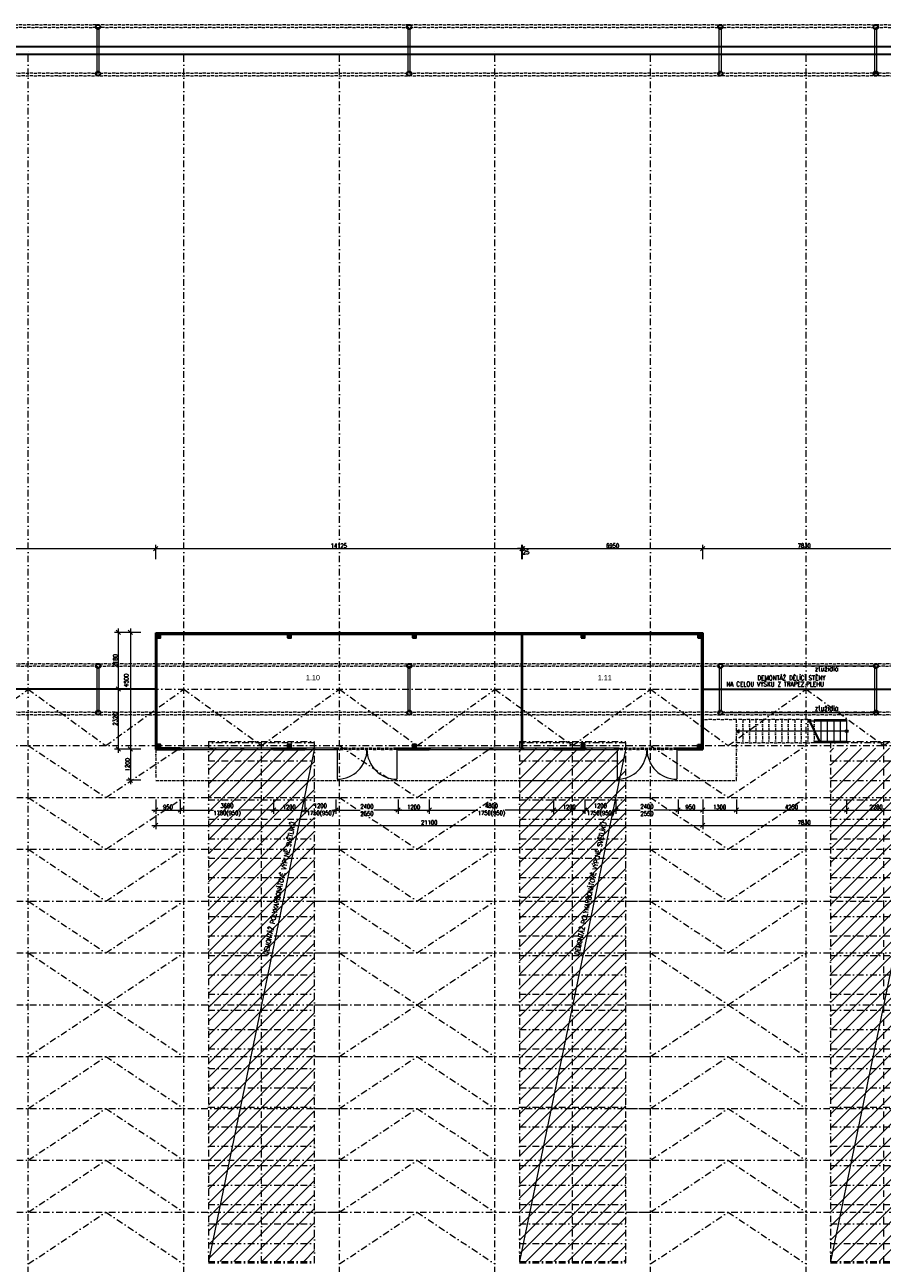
# Model space of a CAD drawing. Header units: millimetres. Extents: x -485339 to 286898, y -1189934 to 1602269.
# Tile 159 of 230: x -128014 to -94943, y -614408 to -566630. Entities that reach past the tile are written whole.
import ezdxf

# ---------------------------------------------------------------- set-up
doc = ezdxf.new("R2010")
doc.units = ezdxf.units.MM
doc.header["$LTSCALE"] = 10
for name, pattern in [('DASHDOT', [25.4, 12.7, -6.35, 0, -6.35]), ('DASHED', [19.05, 12.7, -6.35]), ('DĚLICÍ2', [15.875, 6.35, -3.175, 0, -3.175, 0, -3.175]), ('ČÁRKOVANÁ2', [9.525, 6.35, -3.175])]:
    doc.linetypes.add(name, pattern=pattern)
doc.layers.get('Defpoints').update_dxf_attribs({"lineweight": 0})
for name, color, linetype, lineweight, true_color in [('BOUR_ČÁRY_OBRYS', 7, 'Continuous', 35, 0x4ccd32), ('BOUR_ŠRAFY', 7, 'Continuous', 18, 0x4ccd32), ('BOURÁNÍ_POPIS', 7, 'Continuous', 18, 0x4ccd32)]:
    doc.layers.add(name, color=color, linetype=linetype, lineweight=lineweight, true_color=true_color)
for name, color, linetype, lineweight in [('St__otvory_dveře', 40, 'Continuous', 18), ('St_kóty', 132, 'Continuous', 18), ('St_otvory_okna', 40, 'Continuous', 18), ('St_plocha_místnosti', 250, 'Continuous', 18), ('St_sloupy_konstrukce haly', 5, 'Continuous', 35), ('St_sloupy_opláštění_půdorys', 25, 'Continuous', 35), ('St_čáry_nad', 250, 'DĚLICÍ2', 18), ('St_čáry_obrys', 5, 'Continuous', 35), ('St_čáry_osy', 250, 'DASHDOT', 18), ('St_čáry_plné', 250, 'Continuous', 18), ('St_čáry_pod', 250, 'ČÁRKOVANÁ2', 18)]:
    doc.layers.add(name, color=color, linetype=linetype, lineweight=lineweight)
doc.styles.add('Andy', font='arial.ttf')
doc.styles.get("Standard").update_dxf_attribs({"font": 'simplex.shx', "width": 0.8})
doc.linetypes.add('ZIGZAG', pattern='A,0.00254,-5.08,[131,ltypeshp.shx,S=5.08,R=0,X=-5.08,Y=0],-10.16,[131,ltypeshp.shx,S=5.08,R=180,X=5.08,Y=0],-5.08', length=20.32254)
doc.dimstyles.new('stavebníM100', dxfattribs={"dimtxt": 165, "dimasz": 170, "dimexe": 150, "dimexo": 100, "dimgap": 30, "dimtad": 1, "dimdec": 0, "dimtxsty": 'Standard', "dimblk": 'OBLIQUE', "dimcen": -2.5, "dimdle": 150, "dimclrd": 256, "dimclre": 256, "dimclrt": 256, "dimadec": 4, "dimazin": 0, "dimtfac": 1, "dimtdec": 0, "dimtmove": 2, "dimatfit": 3, "dimldrblk": 'OBLIQUE', "dimfxl": 400, "dimfxlon": 1, "dimlwd": -1, "dimlwe": -1, "dimarcsym": 0})

# ---------------------------------------------------------------- blocks, each defined once
blk = doc.blocks.new('G$CD8A98CDB')
at = {"layer": 'St_sloupy_konstrukce haly', "color": 250, "lineweight": 18, "ltscale": 2}
for points in [[(-825, 0), (825, 0)], [(-825, -80), (825, -80)]]:
    blk.add_lwpolyline(points, dxfattribs=at)
at = {"layer": 'St_sloupy_konstrukce haly', "ltscale": 2}
for centre in [(-900, -40), (900, -40)]:
    blk.add_circle(centre, 85, dxfattribs=at)
blk = doc.blocks.new('G$C7F8F446A')
at = {"layer": 'St_čáry_plné', "color": 0, "linetype": 'ByBlock', "ltscale": 2}
for p, q in [((20055, 4100), (-55, 4100)), ((-55, 0), (20055, 0))]:
    blk.add_line(p, q, dxfattribs=at)
for points in [[(-55, 4100), (-55, 0)], [(695, 4100), (695, 0)], [(1445, 4100), (1445, 0)], [(2195, 4100), (2195, 0)], [(2945, 4100), (2945, 0)], [(3695, 4100), (3695, 0)], [(4445, 4100), (4445, 0)], [(5195, 4100), (5195, 0)], [(5945, 4100), (5945, 0)], [(6695, 4100), (6695, 0)], [(7445, 4100), (7445, 0)], [(8195, 4100), (8195, 0)], [(8945, 4100), (8945, 0)], [(9695, 4100), (9695, 0)], [(10305, 4100), (10305, 0)], [(11055, 4100), (11055, 0)], [(11805, 4100), (11805, 0)], [(12555, 4100), (12555, 0)], [(13305, 4100), (13305, 0)], [(14055, 4100), (14055, 0)], [(14805, 4100), (14805, 0)], [(15555, 4100), (15555, 0)], [(16305, 4100), (16305, 0)], [(17055, 4100), (17055, 0)], [(17805, 4100), (17805, 0)], [(18555, 4100), (18555, 0)], [(19305, 4100), (19305, 0)], [(20055, 4100), (20055, 0)], [(-55, 2050), (20000, 2050)]]:
    blk.add_lwpolyline(points, dxfattribs=at)
at = {"layer": 'St_čáry_pod', "color": 0, "linetype": 'ByBlock', "ltscale": 2}
for p, q in [((0, 4100), (0, 0)), ((20000, 0), (20000, 4100))]:
    blk.add_line(p, q, dxfattribs=at)
blk = doc.blocks.new('*U3705')
at = {"layer": 'St_čáry_osy', "ltscale": 2}
blk.add_lwpolyline([(-3000, -1000), (-4, 1000), (3000, -1000)], dxfattribs=at)
blk = doc.blocks.new('*U3706')
at = {"layer": 'St_čáry_osy', "ltscale": 2}
for p in [(0, 8000), (12000, 8000), (24000, 8000), (0, 6000), (12000, 6000), (24000, 6000), (0, 4000), (12000, 4000), (24000, 4000), (0, 2000), (12000, 2000), (24000, 2000), (0, 0), (12000, 0), (24000, 0)]:
    blk.add_blockref('*U3705', p, dxfattribs=at)
blk = doc.blocks.new('*U3708')
at = {"layer": 'St_čáry_osy', "ltscale": 2}
blk.add_lwpolyline([(-3000, -1000), (-4, 1000), (3000, -1000)], dxfattribs=at)
blk = doc.blocks.new('*U3707')
at = {"layer": 'St_čáry_osy', "ltscale": 2}
for p in [(0, 8000), (12000, 8000), (24000, 8000), (0, 6000), (12000, 6000), (24000, 6000), (0, 4000), (12000, 4000), (24000, 4000), (0, 2000), (12000, 2000), (24000, 2000), (0, 0), (12000, 0), (24000, 0)]:
    blk.add_blockref('*U3708', p, dxfattribs=at)
blk = doc.blocks.new('*U3709')
at = {"layer": 'St_čáry_osy', "ltscale": 2}
for points in [[(-3950, 8000), (9058, 8000)], [(-3950, 6000), (9058, 6000)], [(-3950, 4000), (9058, 4000)], [(-3950, 2000), (9058, 2000)], [(-3950, 0), (9058, 0)], [(-3950, -2000), (9058, -2000)], [(-3950, -4000), (9058, -4000)], [(-3950, -6000), (9058, -6000)], [(-3950, -8000), (9058, -8000)]]:
    blk.add_lwpolyline(points, dxfattribs=at)
blk = doc.blocks.new('*U3710')
at = {"layer": 'St_čáry_osy', "ltscale": 2}
for p in [(0, 0), (12000, 0), (24000, 0)]:
    blk.add_blockref('*U3709', p, dxfattribs=at)
blk = doc.blocks.new('G$C325A9F68')
at = {"layer": 'St_otvory_okna', "ltscale": 2}
for points in [[(0, 0), (1200, 0), (1200, 50), (0, 50)], [(0, 0), (50, 0), (50, 50), (0, 50)], [(1200, 0), (1150, 0), (1150, 50), (1200, 50)]]:
    blk.add_lwpolyline(points, close=True, dxfattribs=at)
blk = doc.blocks.new('G$C19647512')
at = {"layer": 'St__otvory_dveře', "ltscale": 2}
for points in [[(0, -50), (50, -50), (50, 0), (0, 0)], [(2350, -50), (2400, -50), (2400, 0), (2350, 0)]]:
    blk.add_lwpolyline(points, close=True, dxfattribs=at)
at = {"layer": 'St__otvory_dveře', "linetype": 'DĚLICÍ2', "ltscale": 2}
for points in [[(2350, 0), (50, 0)], [(2350, -50), (50, -50)]]:
    blk.add_lwpolyline(points, dxfattribs=at)
at = {"layer": 'St__otvory_dveře', "ltscale": 2}
for points in [[(50, -50), (50, -1200)], [(2350, -50), (2350, -1200)]]:
    blk.add_lwpolyline(points, dxfattribs=at)
for centre, start, end in [((50, -50), 270, 0), ((2350, -50), 180, 270)]:
    blk.add_arc(centre, 1150, start, end, dxfattribs=at)
blk = doc.blocks.new('G$C2F820337')
at = {"layer": 'St_sloupy_opláštění_půdorys', "ltscale": 2}
blk.add_lwpolyline([(-70, -70), (70, -70), (70, 70), (-70, 70)], close=True, dxfattribs=at)
for points in [[(-70, 70), (70, -70)], [(70, 70), (-70, -70)]]:
    blk.add_lwpolyline(points, dxfattribs=at)
blk = doc.blocks.new('G$CB69B1554')
at = {"layer": 'St_otvory_okna', "ltscale": 2}
blk.add_lwpolyline([(5750, -4500), (5750, -4500), (5750, -4450), (5750, -4450)], close=True, dxfattribs=at)
blk.add_lwpolyline([(5750, -4500), (5750, -4500), (5750, -4450), (5750, -4450)], close=True, dxfattribs=at)
at = {"layer": 'St_čáry_nad', "ltscale": 2}
for points in [[(0, -4500), (0, -5700), (21100, -5700), (22400, -5700), (22400, -3350), (21100, -3350)], [(25150, -3350), (22400, -3350)], [(22650, -3350), (22650, -4250)], [(22900, -3350), (22900, -4250)], [(23150, -3350), (23150, -4250)], [(23400, -3350), (23400, -4250)], [(23650, -3350), (23650, -4250)], [(23900, -3350), (23900, -4250)], [(24150, -3350), (24150, -4250)], [(24400, -3350), (24400, -4250)], [(24650, -3350), (24650, -4250)], [(24900, -3350), (24900, -4250)], [(25150, -3350), (25150, -4250)], [(25150, -3350), (25400, -3350), (25400, -4250)], [(25400, -4250), (22400, -4250)]]:
    blk.add_lwpolyline(points, dxfattribs=at)
at = {"layer": 'St_čáry_obrys', "ltscale": 2}
for points in [[(0, 0), (21100, 0)], [(0, -4500), (0, 0)], [(21100, 0), (21100, -4500)], [(50, -50), (21050, -50)], [(50, -4450), (50, -50)], [(14125, -4450), (14125, -50)], [(14150, -4450), (14150, -50)], [(21050, -50), (21050, -4450)], [(0, -4500), (950, -4500), (950, -4500), (950, -4450), (50, -4450)], [(950, -4450), (950, -4500)], [(4550, -4450), (5750, -4450)], [(4550, -4450), (4550, -4500)], [(4550, -4500), (5750, -4500)], [(5750, -4450), (5750, -4500)], [(9350, -4450), (10550, -4450)], [(9350, -4450), (9350, -4500)], [(9350, -4500), (10550, -4500)], [(10550, -4450), (10550, -4500)], [(15350, -4450), (16550, -4450)], [(15350, -4450), (15350, -4500)], [(15350, -4500), (16550, -4500)], [(16550, -4450), (16550, -4500)], [(20150, -4450), (21050, -4450)], [(20150, -4450), (20150, -4500)], [(20150, -4500), (21100, -4500)]]:
    blk.add_lwpolyline(points, dxfattribs=at)
at = {"layer": 'St_čáry_plné', "ltscale": 2}
blk.add_lwpolyline([(22400, -3800), (22501, -3859), (22501, -3741)], close=True, dxfattribs=at)
for points in [[(26595, -3800), (22400, -3800)], [(25150, -3400), (26650, -3400)], [(25617, -4250), (25181, -3350)], [(25650, -4250), (25215, -3350)], [(25400, -3350), (25650, -3350), (25650, -4250), (25400, -4250)], [(25650, -3350), (25900, -3350), (25900, -4250), (25650, -4250)], [(25900, -3350), (26150, -3350), (26150, -4250), (25900, -4250)], [(26150, -3350), (26400, -3350), (26400, -4250), (26150, -4250)], [(26400, -3350), (26650, -3350), (26650, -4250), (26150, -4250)], [(26650, -4200), (25400, -4200)]]:
    blk.add_lwpolyline(points, dxfattribs=at)
blk.add_circle((26650, -3800), 54.6, dxfattribs=at)
at = {"layer": 'St__otvory_dveře', "ltscale": 2}
for p in [(6950, -4450), (17750, -4450)]:
    blk.add_blockref('G$C19647512', p, dxfattribs=at)
at = {"layer": 'St_otvory_okna', "ltscale": 2}
for p in [(950, -4500), (2150, -4500), (3350, -4500), (5750, -4500), (10550, -4500), (11750, -4500), (12950, -4500), (14150, -4500), (16550, -4500)]:
    blk.add_blockref('G$C325A9F68', p, dxfattribs=at)
at = {"layer": 'St_sloupy_opláštění_půdorys', "ltscale": 2}
for p in [(120, -120), (5150, -120), (9980, -120), (16480, -120), (20980, -120), (120, -4380), (5150, -4380), (9980, -4380), (16480, -4380)]:
    blk.add_blockref('G$C2F820337', p, dxfattribs=at)
at = {"layer": 'St_sloupy_opláštění_půdorys', "ltscale": 2, "xscale": -1, "rotation": 180}
blk.add_blockref('G$C2F820337', (20980, -4380), dxfattribs=at)
blk = doc.blocks.new('_OBLIQUE')
at = {"color": 0, "linetype": 'ByBlock'}
blk.add_line((-0.5, -0.5), (0.5, 0.5), dxfattribs=at)
blk = doc.blocks.new('*D4235')
at = {"layer": 'Defpoints', "color": 0}
for p in [(-122965, -586839), (-122965, -587947), (-140155, -590126)]:
    blk.add_point(p, dxfattribs=at)
at = {"layer": 'St_kóty'}
for p, q in [((-140155, -587239), (-140155, -586689)), ((-122965, -587239), (-122965, -586689)), ((-140305, -586839), (-122815, -586839))]:
    blk.add_line(p, q, dxfattribs=at)
at = {"layer": 'St_kóty', "linetype": 'ByBlock', "xscale": 170, "yscale": 170, "zscale": 170, "rotation": 180}
blk.add_blockref('_OBLIQUE', (-140155, -586839), dxfattribs=at)
at = {"layer": 'St_kóty', "linetype": 'ByBlock', "xscale": 170, "yscale": 170, "zscale": 170}
blk.add_blockref('_OBLIQUE', (-122965, -586839), dxfattribs=at)
at = {"layer": 'St_kóty', "insert": (-131560, -586726), "char_height": 165, "attachment_point": 5}
blk.add_mtext('17190', dxfattribs=at)
blk = doc.blocks.new('*D4236')
at = {"layer": 'Defpoints', "color": 0}
for p in [(-108840, -586840), (-122965, -587947), (-108840, -587997)]:
    blk.add_point(p, dxfattribs=at)
at = {"layer": 'St_kóty'}
for p, q in [((-122965, -587240), (-122965, -586690)), ((-108840, -587240), (-108840, -586690)), ((-123115, -586840), (-108690, -586840))]:
    blk.add_line(p, q, dxfattribs=at)
at = {"layer": 'St_kóty', "linetype": 'ByBlock', "xscale": 170, "yscale": 170, "zscale": 170, "rotation": 180}
blk.add_blockref('_OBLIQUE', (-122965, -586840), dxfattribs=at)
at = {"layer": 'St_kóty', "linetype": 'ByBlock', "xscale": 170, "yscale": 170, "zscale": 170}
blk.add_blockref('_OBLIQUE', (-108840, -586840), dxfattribs=at)
at = {"layer": 'St_kóty', "insert": (-115902, -586727), "char_height": 165, "attachment_point": 5}
blk.add_mtext('14125', dxfattribs=at)
blk = doc.blocks.new('*D4237')
at = {"layer": 'Defpoints', "color": 0}
for p in [(-108815, -586840), (-108840, -587997), (-108815, -587997)]:
    blk.add_point(p, dxfattribs=at)
at = {"layer": 'St_kóty'}
for p, q in [((-108840, -587240), (-108840, -586690)), ((-108815, -587240), (-108815, -586690)), ((-108840, -586840), (-109010, -586840)), ((-108990, -586840), (-108665, -586840)), ((-108815, -586840), (-108645, -586840))]:
    blk.add_line(p, q, dxfattribs=at)
at = {"layer": 'St_kóty', "linetype": 'ByBlock', "xscale": 170, "yscale": 170, "zscale": 170}
blk.add_blockref('_OBLIQUE', (-108840, -586840), dxfattribs=at)
at = {"layer": 'St_kóty', "linetype": 'ByBlock', "xscale": 170, "yscale": 170, "zscale": 170, "rotation": 180}
blk.add_blockref('_OBLIQUE', (-108815, -586840), dxfattribs=at)
at = {"layer": 'St_kóty', "insert": (-108685, -586973), "char_height": 165, "attachment_point": 5}
blk.add_mtext('25', dxfattribs=at)
blk = doc.blocks.new('*D4238')
at = {"layer": 'Defpoints', "color": 0}
for p in [(-101865, -586840), (-108815, -587997), (-101865, -587947)]:
    blk.add_point(p, dxfattribs=at)
at = {"layer": 'St_kóty'}
for p, q in [((-108815, -587240), (-108815, -586690)), ((-101865, -587240), (-101865, -586690)), ((-108965, -586840), (-101715, -586840))]:
    blk.add_line(p, q, dxfattribs=at)
at = {"layer": 'St_kóty', "linetype": 'ByBlock', "xscale": 170, "yscale": 170, "zscale": 170, "rotation": 180}
blk.add_blockref('_OBLIQUE', (-108815, -586840), dxfattribs=at)
at = {"layer": 'St_kóty', "linetype": 'ByBlock', "xscale": 170, "yscale": 170, "zscale": 170}
blk.add_blockref('_OBLIQUE', (-101865, -586840), dxfattribs=at)
at = {"layer": 'St_kóty', "insert": (-105340, -586727), "char_height": 165, "attachment_point": 5}
blk.add_mtext('6950', dxfattribs=at)
blk = doc.blocks.new('*D4239')
at = {"layer": 'Defpoints', "color": 0}
for p in [(-122965, -590073), (-123939, -594573), (-122965, -594573)]:
    blk.add_point(p, dxfattribs=at)
at = {"layer": 'St_kóty'}
for p, q in [((-123939, -589923), (-123939, -594723)), ((-123539, -590073), (-124089, -590073)), ((-123539, -594573), (-124089, -594573))]:
    blk.add_line(p, q, dxfattribs=at)
at = {"layer": 'St_kóty', "linetype": 'ByBlock', "xscale": 170, "yscale": 170, "zscale": 170}
for p, rotation in [((-123939, -590073), 90), ((-123939, -594573), 270)]:
    blk.add_blockref('_OBLIQUE', p, dxfattribs=dict(at, rotation=rotation))
at = {"layer": 'St_kóty', "insert": (-124101, -591921), "char_height": 165, "attachment_point": 5, "rotation": 90}
blk.add_mtext('4500', dxfattribs=at)
blk = doc.blocks.new('*D4240')
at = {"layer": 'Defpoints', "color": 0}
for p in [(-122965, -590073), (-125225, -592252), (-124409, -592252)]:
    blk.add_point(p, dxfattribs=at)
at = {"layer": 'St_kóty'}
for p, q in [((-124409, -589923), (-124409, -592402)), ((-124009, -590073), (-124559, -590073)), ((-124809, -592252), (-124259, -592252))]:
    blk.add_line(p, q, dxfattribs=at)
at = {"layer": 'St_kóty', "linetype": 'ByBlock', "xscale": 170, "yscale": 170, "zscale": 170}
for p, rotation in [((-124409, -590073), 90), ((-124409, -592252), 270)]:
    blk.add_blockref('_OBLIQUE', p, dxfattribs=dict(at, rotation=rotation))
at = {"layer": 'St_kóty', "insert": (-124522, -591163), "char_height": 165, "attachment_point": 5, "rotation": 90}
blk.add_mtext('2180', dxfattribs=at)
blk = doc.blocks.new('*D4241')
at = {"layer": 'Defpoints', "color": 0}
for p in [(-125225, -592252), (-124409, -594573), (-122965, -594573)]:
    blk.add_point(p, dxfattribs=at)
at = {"layer": 'St_kóty'}
for p, q in [((-124809, -592252), (-124259, -592252)), ((-124409, -592102), (-124409, -594723)), ((-124009, -594573), (-124559, -594573))]:
    blk.add_line(p, q, dxfattribs=at)
at = {"layer": 'St_kóty', "linetype": 'ByBlock', "xscale": 170, "yscale": 170, "zscale": 170}
for p, rotation in [((-124409, -592252), 90), ((-124409, -594573), 270)]:
    blk.add_blockref('_OBLIQUE', p, dxfattribs=dict(at, rotation=rotation))
at = {"layer": 'St_kóty', "insert": (-124522, -593413), "char_height": 165, "attachment_point": 5, "rotation": 90}
blk.add_mtext('2320', dxfattribs=at)
blk = doc.blocks.new('*D4242')
at = {"layer": 'Defpoints', "color": 0}
for p in [(-122965, -594573), (-122015, -594573), (-122015, -596924)]:
    blk.add_point(p, dxfattribs=at)
at = {"layer": 'St_kóty'}
for p, q in [((-122965, -596524), (-122965, -597074)), ((-122015, -596524), (-122015, -597074)), ((-123115, -596924), (-121865, -596924))]:
    blk.add_line(p, q, dxfattribs=at)
at = {"layer": 'St_kóty', "linetype": 'ByBlock', "xscale": 170, "yscale": 170, "zscale": 170, "rotation": 180}
blk.add_blockref('_OBLIQUE', (-122965, -596924), dxfattribs=at)
at = {"layer": 'St_kóty', "linetype": 'ByBlock', "xscale": 170, "yscale": 170, "zscale": 170}
blk.add_blockref('_OBLIQUE', (-122015, -596924), dxfattribs=at)
at = {"layer": 'St_kóty', "insert": (-122490, -596812), "char_height": 165, "attachment_point": 5}
blk.add_mtext('950', dxfattribs=at)
blk = doc.blocks.new('*D4243')
at = {"layer": 'Defpoints', "color": 0}
for p in [(-122015, -594573), (-118415, -594548), (-118415, -596924)]:
    blk.add_point(p, dxfattribs=at)
at = {"layer": 'St_kóty'}
for p, q in [((-122015, -596524), (-122015, -597074)), ((-118415, -596524), (-118415, -597074)), ((-122165, -596924), (-120738, -596924)), ((-118265, -596924), (-119691, -596924))]:
    blk.add_line(p, q, dxfattribs=at)
at = {"layer": 'St_kóty', "linetype": 'ByBlock', "xscale": 170, "yscale": 170, "zscale": 170, "rotation": 180}
blk.add_blockref('_OBLIQUE', (-122015, -596924), dxfattribs=at)
at = {"layer": 'St_kóty', "linetype": 'ByBlock', "xscale": 170, "yscale": 170, "zscale": 170}
blk.add_blockref('_OBLIQUE', (-118415, -596924), dxfattribs=at)
at = {"layer": 'St_kóty', "insert": (-120215, -596924), "char_height": 165, "attachment_point": 5}
blk.add_mtext('3600\\P1750(950)', dxfattribs=at)
blk = doc.blocks.new('*D4244')
at = {"layer": 'Defpoints', "color": 0}
for p in [(-118415, -594548), (-117215, -594573), (-117215, -596924)]:
    blk.add_point(p, dxfattribs=at)
at = {"layer": 'St_kóty'}
for p, q in [((-118415, -596524), (-118415, -597074)), ((-117215, -596524), (-117215, -597074)), ((-118565, -596924), (-117065, -596924))]:
    blk.add_line(p, q, dxfattribs=at)
at = {"layer": 'St_kóty', "linetype": 'ByBlock', "xscale": 170, "yscale": 170, "zscale": 170, "rotation": 180}
blk.add_blockref('_OBLIQUE', (-118415, -596924), dxfattribs=at)
at = {"layer": 'St_kóty', "linetype": 'ByBlock', "xscale": 170, "yscale": 170, "zscale": 170}
blk.add_blockref('_OBLIQUE', (-117215, -596924), dxfattribs=at)
at = {"layer": 'St_kóty', "insert": (-117815, -596812), "char_height": 165, "attachment_point": 5}
blk.add_mtext('1200', dxfattribs=at)
blk = doc.blocks.new('*D4245')
at = {"layer": 'Defpoints', "color": 0}
for p in [(-117215, -594573), (-116015, -594548), (-116015, -596924)]:
    blk.add_point(p, dxfattribs=at)
at = {"layer": 'St_kóty'}
for p, q in [((-117215, -596524), (-117215, -597074)), ((-116015, -596524), (-116015, -597074)), ((-117365, -596924), (-117138, -596924)), ((-115865, -596924), (-116091, -596924))]:
    blk.add_line(p, q, dxfattribs=at)
at = {"layer": 'St_kóty', "linetype": 'ByBlock', "xscale": 170, "yscale": 170, "zscale": 170, "rotation": 180}
blk.add_blockref('_OBLIQUE', (-117215, -596924), dxfattribs=at)
at = {"layer": 'St_kóty', "linetype": 'ByBlock', "xscale": 170, "yscale": 170, "zscale": 170}
blk.add_blockref('_OBLIQUE', (-116015, -596924), dxfattribs=at)
at = {"layer": 'St_kóty', "insert": (-116615, -596924), "char_height": 165, "attachment_point": 5}
blk.add_mtext('1200\\P1750(950)', dxfattribs=at)
blk = doc.blocks.new('*D4246')
at = {"layer": 'Defpoints', "color": 0}
for p in [(-116015, -594548), (-113615, -594548), (-113615, -596924)]:
    blk.add_point(p, dxfattribs=at)
at = {"layer": 'St_kóty'}
for p, q in [((-116015, -596524), (-116015, -597074)), ((-113615, -596524), (-113615, -597074)), ((-116165, -596924), (-115077, -596924)), ((-113465, -596924), (-114552, -596924))]:
    blk.add_line(p, q, dxfattribs=at)
at = {"layer": 'St_kóty', "linetype": 'ByBlock', "xscale": 170, "yscale": 170, "zscale": 170, "rotation": 180}
blk.add_blockref('_OBLIQUE', (-116015, -596924), dxfattribs=at)
at = {"layer": 'St_kóty', "linetype": 'ByBlock', "xscale": 170, "yscale": 170, "zscale": 170}
blk.add_blockref('_OBLIQUE', (-113615, -596924), dxfattribs=at)
at = {"layer": 'St_kóty', "insert": (-114815, -596924), "char_height": 165, "attachment_point": 5}
blk.add_mtext('2400\\P2550', dxfattribs=at)
blk = doc.blocks.new('*D4247')
at = {"layer": 'Defpoints', "color": 0}
for p in [(-113615, -594548), (-112415, -594548), (-112415, -596924)]:
    blk.add_point(p, dxfattribs=at)
at = {"layer": 'St_kóty'}
for p, q in [((-113615, -596524), (-113615, -597074)), ((-112415, -596524), (-112415, -597074)), ((-113765, -596924), (-112265, -596924))]:
    blk.add_line(p, q, dxfattribs=at)
at = {"layer": 'St_kóty', "linetype": 'ByBlock', "xscale": 170, "yscale": 170, "zscale": 170, "rotation": 180}
blk.add_blockref('_OBLIQUE', (-113615, -596924), dxfattribs=at)
at = {"layer": 'St_kóty', "linetype": 'ByBlock', "xscale": 170, "yscale": 170, "zscale": 170}
blk.add_blockref('_OBLIQUE', (-112415, -596924), dxfattribs=at)
at = {"layer": 'St_kóty', "insert": (-113015, -596812), "char_height": 165, "attachment_point": 5}
blk.add_mtext('1200', dxfattribs=at)
blk = doc.blocks.new('*D4248')
at = {"layer": 'Defpoints', "color": 0}
for p in [(-112415, -594548), (-107615, -594548), (-107615, -596924)]:
    blk.add_point(p, dxfattribs=at)
at = {"layer": 'St_kóty'}
for p, q in [((-112415, -596524), (-112415, -597074)), ((-107615, -596524), (-107615, -597074)), ((-112565, -596924), (-110538, -596924)), ((-107465, -596924), (-109491, -596924))]:
    blk.add_line(p, q, dxfattribs=at)
at = {"layer": 'St_kóty', "linetype": 'ByBlock', "xscale": 170, "yscale": 170, "zscale": 170, "rotation": 180}
blk.add_blockref('_OBLIQUE', (-112415, -596924), dxfattribs=at)
at = {"layer": 'St_kóty', "linetype": 'ByBlock', "xscale": 170, "yscale": 170, "zscale": 170}
blk.add_blockref('_OBLIQUE', (-107615, -596924), dxfattribs=at)
at = {"layer": 'St_kóty', "insert": (-110015, -596924), "char_height": 165, "attachment_point": 5}
blk.add_mtext('4800\\P1750(950)', dxfattribs=at)
blk = doc.blocks.new('*D4249')
at = {"layer": 'Defpoints', "color": 0}
for p in [(-107615, -594548), (-106415, -594548), (-106415, -596924)]:
    blk.add_point(p, dxfattribs=at)
at = {"layer": 'St_kóty'}
for p, q in [((-107615, -596524), (-107615, -597074)), ((-106415, -596524), (-106415, -597074)), ((-107765, -596924), (-106265, -596924))]:
    blk.add_line(p, q, dxfattribs=at)
at = {"layer": 'St_kóty', "linetype": 'ByBlock', "xscale": 170, "yscale": 170, "zscale": 170, "rotation": 180}
blk.add_blockref('_OBLIQUE', (-107615, -596924), dxfattribs=at)
at = {"layer": 'St_kóty', "linetype": 'ByBlock', "xscale": 170, "yscale": 170, "zscale": 170}
blk.add_blockref('_OBLIQUE', (-106415, -596924), dxfattribs=at)
at = {"layer": 'St_kóty', "insert": (-107015, -596812), "char_height": 165, "attachment_point": 5}
blk.add_mtext('1200', dxfattribs=at)
blk = doc.blocks.new('*D4250')
at = {"layer": 'Defpoints', "color": 0}
for p in [(-106415, -594548), (-105215, -594548), (-105215, -596924)]:
    blk.add_point(p, dxfattribs=at)
at = {"layer": 'St_kóty'}
for p, q in [((-106415, -596524), (-106415, -597074)), ((-105215, -596524), (-105215, -597074)), ((-106565, -596924), (-106338, -596924)), ((-105065, -596924), (-105291, -596924))]:
    blk.add_line(p, q, dxfattribs=at)
at = {"layer": 'St_kóty', "linetype": 'ByBlock', "xscale": 170, "yscale": 170, "zscale": 170, "rotation": 180}
blk.add_blockref('_OBLIQUE', (-106415, -596924), dxfattribs=at)
at = {"layer": 'St_kóty', "linetype": 'ByBlock', "xscale": 170, "yscale": 170, "zscale": 170}
blk.add_blockref('_OBLIQUE', (-105215, -596924), dxfattribs=at)
at = {"layer": 'St_kóty', "insert": (-105815, -596924), "char_height": 165, "attachment_point": 5}
blk.add_mtext('1200\\P1750(950)', dxfattribs=at)
blk = doc.blocks.new('*D4251')
at = {"layer": 'Defpoints', "color": 0}
for p in [(-105215, -594548), (-102815, -594548), (-102815, -596924)]:
    blk.add_point(p, dxfattribs=at)
at = {"layer": 'St_kóty'}
for p, q in [((-105215, -596524), (-105215, -597074)), ((-102815, -596524), (-102815, -597074)), ((-105365, -596924), (-104277, -596924)), ((-102665, -596924), (-103752, -596924))]:
    blk.add_line(p, q, dxfattribs=at)
at = {"layer": 'St_kóty', "linetype": 'ByBlock', "xscale": 170, "yscale": 170, "zscale": 170, "rotation": 180}
blk.add_blockref('_OBLIQUE', (-105215, -596924), dxfattribs=at)
at = {"layer": 'St_kóty', "linetype": 'ByBlock', "xscale": 170, "yscale": 170, "zscale": 170}
blk.add_blockref('_OBLIQUE', (-102815, -596924), dxfattribs=at)
at = {"layer": 'St_kóty', "insert": (-104015, -596924), "char_height": 165, "attachment_point": 5}
blk.add_mtext('2400\\P2550', dxfattribs=at)
blk = doc.blocks.new('*D4252')
at = {"layer": 'Defpoints', "color": 0}
for p in [(-102815, -594548), (-101865, -594573), (-101865, -596924)]:
    blk.add_point(p, dxfattribs=at)
at = {"layer": 'St_kóty'}
for p, q in [((-102815, -596524), (-102815, -597074)), ((-101865, -596524), (-101865, -597074)), ((-102965, -596924), (-101715, -596924))]:
    blk.add_line(p, q, dxfattribs=at)
at = {"layer": 'St_kóty', "linetype": 'ByBlock', "xscale": 170, "yscale": 170, "zscale": 170, "rotation": 180}
blk.add_blockref('_OBLIQUE', (-102815, -596924), dxfattribs=at)
at = {"layer": 'St_kóty', "linetype": 'ByBlock', "xscale": 170, "yscale": 170, "zscale": 170}
blk.add_blockref('_OBLIQUE', (-101865, -596924), dxfattribs=at)
at = {"layer": 'St_kóty', "insert": (-102340, -596812), "char_height": 165, "attachment_point": 5}
blk.add_mtext('950', dxfattribs=at)
blk = doc.blocks.new('*D4253')
at = {"layer": 'Defpoints', "color": 0}
for p in [(-122965, -594573), (-101865, -594573), (-101865, -597518)]:
    blk.add_point(p, dxfattribs=at)
at = {"layer": 'St_kóty'}
for p, q in [((-122965, -597118), (-122965, -597668)), ((-101865, -597118), (-101865, -597668)), ((-123115, -597518), (-101715, -597518))]:
    blk.add_line(p, q, dxfattribs=at)
at = {"layer": 'St_kóty', "linetype": 'ByBlock', "xscale": 170, "yscale": 170, "zscale": 170, "rotation": 180}
blk.add_blockref('_OBLIQUE', (-122965, -597518), dxfattribs=at)
at = {"layer": 'St_kóty', "linetype": 'ByBlock', "xscale": 170, "yscale": 170, "zscale": 170}
blk.add_blockref('_OBLIQUE', (-101865, -597518), dxfattribs=at)
at = {"layer": 'St_kóty', "insert": (-112415, -597406), "char_height": 165, "attachment_point": 5}
blk.add_mtext('21100', dxfattribs=at)
blk = doc.blocks.new('*D4254')
at = {"layer": 'Defpoints', "color": 0}
for p in [(-101865, -594573), (-100565, -595773), (-100565, -596924)]:
    blk.add_point(p, dxfattribs=at)
at = {"layer": 'St_kóty'}
for p, q in [((-101865, -596524), (-101865, -597074)), ((-100565, -596524), (-100565, -597074)), ((-102015, -596924), (-100415, -596924))]:
    blk.add_line(p, q, dxfattribs=at)
at = {"layer": 'St_kóty', "linetype": 'ByBlock', "xscale": 170, "yscale": 170, "zscale": 170, "rotation": 180}
blk.add_blockref('_OBLIQUE', (-101865, -596924), dxfattribs=at)
at = {"layer": 'St_kóty', "linetype": 'ByBlock', "xscale": 170, "yscale": 170, "zscale": 170}
blk.add_blockref('_OBLIQUE', (-100565, -596924), dxfattribs=at)
at = {"layer": 'St_kóty', "insert": (-101215, -596812), "char_height": 165, "attachment_point": 5}
blk.add_mtext('1300', dxfattribs=at)
blk = doc.blocks.new('*D4255')
at = {"layer": 'Defpoints', "color": 0}
for p in [(-96315, -594323), (-100565, -595773), (-96315, -596924)]:
    blk.add_point(p, dxfattribs=at)
at = {"layer": 'St_kóty'}
for p, q in [((-100565, -596524), (-100565, -597074)), ((-96315, -596524), (-96315, -597074)), ((-100715, -596924), (-96165, -596924))]:
    blk.add_line(p, q, dxfattribs=at)
at = {"layer": 'St_kóty', "linetype": 'ByBlock', "xscale": 170, "yscale": 170, "zscale": 170, "rotation": 180}
blk.add_blockref('_OBLIQUE', (-100565, -596924), dxfattribs=at)
at = {"layer": 'St_kóty', "linetype": 'ByBlock', "xscale": 170, "yscale": 170, "zscale": 170}
blk.add_blockref('_OBLIQUE', (-96315, -596924), dxfattribs=at)
at = {"layer": 'St_kóty', "insert": (-98440, -596812), "char_height": 165, "attachment_point": 5}
blk.add_mtext('4250', dxfattribs=at)
blk = doc.blocks.new('*D4256')
at = {"layer": 'Defpoints', "color": 0}
for p in [(-122965, -594573), (-123939, -595773), (-122965, -595773)]:
    blk.add_point(p, dxfattribs=at)
at = {"layer": 'St_kóty'}
for p, q in [((-123539, -594573), (-124089, -594573)), ((-123939, -594423), (-123939, -595923)), ((-123539, -595773), (-124089, -595773))]:
    blk.add_line(p, q, dxfattribs=at)
at = {"layer": 'St_kóty', "linetype": 'ByBlock', "xscale": 170, "yscale": 170, "zscale": 170}
for p, rotation in [((-123939, -594573), 90), ((-123939, -595773), 270)]:
    blk.add_blockref('_OBLIQUE', p, dxfattribs=dict(at, rotation=rotation))
at = {"layer": 'St_kóty', "insert": (-124051, -595173), "char_height": 165, "attachment_point": 5, "rotation": 90}
blk.add_mtext('1200', dxfattribs=at)
blk = doc.blocks.new('*D4257')
at = {"layer": 'Defpoints', "color": 0}
for p in [(-101865, -594573), (-94035, -594573), (-94035, -597518)]:
    blk.add_point(p, dxfattribs=at)
at = {"layer": 'St_kóty'}
for p, q in [((-101865, -597118), (-101865, -597668)), ((-94035, -597118), (-94035, -597668)), ((-102015, -597518), (-93885, -597518))]:
    blk.add_line(p, q, dxfattribs=at)
at = {"layer": 'St_kóty', "linetype": 'ByBlock', "xscale": 170, "yscale": 170, "zscale": 170, "rotation": 180}
blk.add_blockref('_OBLIQUE', (-101865, -597518), dxfattribs=at)
at = {"layer": 'St_kóty', "linetype": 'ByBlock', "xscale": 170, "yscale": 170, "zscale": 170}
blk.add_blockref('_OBLIQUE', (-94035, -597518), dxfattribs=at)
at = {"layer": 'St_kóty', "insert": (-97950, -597406), "char_height": 165, "attachment_point": 5}
blk.add_mtext('7830', dxfattribs=at)
blk = doc.blocks.new('*D4296')
at = {"layer": 'Defpoints', "color": 0}
for p in [(-96315, -594323), (-94035, -594573), (-94035, -596924)]:
    blk.add_point(p, dxfattribs=at)
at = {"layer": 'St_kóty'}
for p, q in [((-96315, -596524), (-96315, -597074)), ((-94035, -596524), (-94035, -597074)), ((-96465, -596924), (-93885, -596924))]:
    blk.add_line(p, q, dxfattribs=at)
at = {"layer": 'St_kóty', "linetype": 'ByBlock', "xscale": 170, "yscale": 170, "zscale": 170, "rotation": 180}
blk.add_blockref('_OBLIQUE', (-96315, -596924), dxfattribs=at)
at = {"layer": 'St_kóty', "linetype": 'ByBlock', "xscale": 170, "yscale": 170, "zscale": 170}
blk.add_blockref('_OBLIQUE', (-94035, -596924), dxfattribs=at)
at = {"layer": 'St_kóty', "insert": (-95175, -596812), "char_height": 165, "attachment_point": 5}
blk.add_mtext('2280', dxfattribs=at)
blk = doc.blocks.new('*D4301')
at = {"layer": 'Defpoints', "color": 0}
for p in [(-94035, -586840), (-101865, -587947), (-94035, -587947)]:
    blk.add_point(p, dxfattribs=at)
at = {"layer": 'St_kóty'}
for p, q in [((-101865, -587240), (-101865, -586690)), ((-94035, -587240), (-94035, -586690)), ((-102015, -586840), (-93885, -586840))]:
    blk.add_line(p, q, dxfattribs=at)
at = {"layer": 'St_kóty', "linetype": 'ByBlock', "xscale": 170, "yscale": 170, "zscale": 170, "rotation": 180}
blk.add_blockref('_OBLIQUE', (-101865, -586840), dxfattribs=at)
at = {"layer": 'St_kóty', "linetype": 'ByBlock', "xscale": 170, "yscale": 170, "zscale": 170}
blk.add_blockref('_OBLIQUE', (-94035, -586840), dxfattribs=at)
at = {"layer": 'St_kóty', "insert": (-97950, -586727), "char_height": 165, "attachment_point": 5}
blk.add_mtext('7830', dxfattribs=at)

msp = doc.modelspace()

# ---------------------------------------------------------------- hatches: boundary and pattern name
at = {"layer": 'BOUR_ŠRAFY', "linetype": 'DASHED'}
h = msp.add_hatch(dxfattribs=at)
h.set_pattern_fill('ANSI31', color=256, scale=120)
h.set_pattern_definition([(45, (24000, 0), (-269.40768, 269.40768), [])])
h.paths.add_polyline_path([(-120934.2, -614336.7), (-116834.2, -614336.7), (-116834.2, -594536.7), (-120934.2, -594536.7)])
h = msp.add_hatch(dxfattribs=at)
h.set_pattern_fill('ANSI31', color=256, scale=120)
h.set_pattern_definition([(45, (-24000, 0), (-269.40768, 269.40768), [])])
h.paths.add_polyline_path([(-108934.2, -614336.7), (-104834.2, -614336.7), (-104834.2, -594536.7), (-108934.2, -594536.7)])
h = msp.add_hatch(dxfattribs=at)
h.set_pattern_fill('ANSI31', color=256, scale=120)
h.set_pattern_definition([(45, (-12000, 0), (-269.40768, 269.40768), [])])
h.paths.add_polyline_path([(-96934.2, -614336.7), (-92834.2, -614336.7), (-92834.2, -594536.7), (-96934.2, -594536.7)])

# ---------------------------------------------------------------- linework, layer by layer
at = {"layer": 'BOUR_ČÁRY_OBRYS', "linetype": 'ZIGZAG', "lineweight": 35, "ltscale": 0.5}
for points in [[(-122964.9, -592264.2), (-137144.9, -592264.2)], [(-101864.9, -592264.2), (-94034.9, -592264.2)]]:
    msp.add_lwpolyline(points, dxfattribs=at)
at = {"layer": 'BOURÁNÍ_POPIS'}
for points in [[(-116834.2, -594536.7), (-120934.2, -614336.7)], [(-104834.2, -594536.7), (-108934.2, -614336.7)], [(-92834.2, -594536.7), (-96934.2, -614336.7)]]:
    msp.add_lwpolyline(points, dxfattribs=at)
at = {"layer": 'St_čáry_nad', "ltscale": 2}
for points in [[(-43925.2, -566629.7), (-139882.7, -566629.7)], [(-43925.2, -566729.7), (-139882.7, -566729.7)], [(-43825.2, -568501.7), (-139882.7, -568501.7)], [(-43825.2, -568601.7), (-139882.7, -568601.7)], [(-43825.2, -591279.2), (-139879.9, -591279.2)], [(-46557.7, -591379.2), (-139879.9, -591379.2)], [(-43825.2, -593149.2), (-139879.9, -593149.2)], [(-43825.2, -593249.2), (-139879.9, -593249.2)]]:
    msp.add_lwpolyline(points, dxfattribs=at)
at = {"layer": 'St_čáry_obrys', "ltscale": 2}
for points in [[(-140154.9, -567464.4), (-43925.2, -567464.4)], [(-140454.9, -567764.4), (-43625.2, -567764.4)]]:
    msp.add_lwpolyline(points, dxfattribs=at)
at = {"layer": 'St_čáry_osy', "ltscale": 2}
for points in [[(-127879.9, -634619.2), (-127879.9, -567627.2)], [(-121879.9, -634619.2), (-121879.9, -567627.2)], [(-115879.9, -634619.2), (-115879.9, -567627.2)], [(-109879.9, -634619.2), (-109879.9, -567627.2)], [(-103879.9, -634619.2), (-103879.9, -567627.2)], [(-97879.9, -634619.2), (-97879.9, -567627.2)], [(-139879.9, -592264.2), (-43825.2, -592251.4)], [(-133879.9, -592264.2), (-130884.2, -594436.7), (-127879.9, -592264.2)], [(-127879.9, -592264.2), (-124884.2, -594436.7), (-121879.9, -592264.2)], [(-121879.9, -592264.2), (-118884.2, -594436.7), (-115879.9, -592264.2)], [(-115879.9, -592264.2), (-112884.2, -594436.7), (-109879.9, -592264.2)], [(-109879.9, -592264.2), (-106884.2, -594436.7), (-103879.9, -592264.2)], [(-103879.9, -592264.2), (-100884.2, -594436.7), (-97879.9, -592264.2)], [(-97879.9, -592264.2), (-94884.2, -594436.7), (-91879.9, -592264.2)], [(-139879.9, -594436.7), (-43825.2, -594423.9)]]:
    msp.add_lwpolyline(points, dxfattribs=at)
at = {"layer": 'St_čáry_plné', "ltscale": 2}
for points in [[(-101099.9, -591365.6), (-95269.9, -591365.6)], [(-101099.9, -593165.6), (-95269.9, -593165.6)]]:
    msp.add_lwpolyline(points, dxfattribs=at)

# ---------------------------------------------------------------- block references
at = {"layer": 'BOUR_ČÁRY_OBRYS', "linetype": 'ZIGZAG', "lineweight": 35, "ltscale": 0.5}
msp.add_blockref('G$CB69B1554', (-122964.9, -590084.6), dxfattribs=at)
at = {"layer": 'St_sloupy_konstrukce haly', "ltscale": 2, "rotation": 90}
for p in [(-125227.7, -567614.7), (-113227.7, -567614.7), (-101227.7, -567614.7), (-95227.7, -567614.7), (-125224.9, -592264.2), (-113224.9, -592264.2), (-101224.9, -592264.2), (-95224.9, -592264.2)]:
    msp.add_blockref('G$CD8A98CDB', p, dxfattribs=at)
at = {"layer": 'St_čáry_osy', "ltscale": 2, "rotation": 90}
for p in [(-116834.2, -614336.7), (-104834.2, -614336.7), (-92834.2, -614336.7)]:
    msp.add_blockref('G$C7F8F446A', p, dxfattribs=at)
at = {"layer": 'St_čáry_osy', "ltscale": 2, "xscale": -1, "rotation": 180}
msp.add_blockref('*U3707', (-124879.9, -595436.7), dxfattribs=at)
at = {"layer": 'St_čáry_osy', "ltscale": 2}
for name, p in [('*U3710', (-124884.2, -604436.7)), ('*U3706', (-124879.9, -613436.7))]:
    msp.add_blockref(name, p, dxfattribs=at)

# ---------------------------------------------------------------- texts
at = {"layer": 'BOURÁNÍ_POPIS', "width": 0.8}
for s, p in [('NA CELOU VÝŠKU Z TRAPEZ.PLEHU', (-100956.7, -592152.3)), ('DEMONTÁŽ DĚLÍCÍ STĚNY ', (-99757.3, -591918.2))]:
    msp.add_text(s, height=180, dxfattribs=at).set_placement(p)
for p in [(-118628.1, -602524.8), (-106628.1, -602524.8)]:
    msp.add_text('DEMONTÁŽ POLYKARBONÁTOVÉ VÝPLNĚ SVĚTLÍKŮ', height=180, rotation=78.30106, dxfattribs=at).set_placement(p)
at = {"layer": 'St_plocha_místnosti', "ltscale": 2, "style": 'Andy'}
for s, p in [('1.10', (-117171.9, -591916.9)), ('1.11', (-105915.3, -591916.9))]:
    msp.add_text(s, height=200, dxfattribs=at).set_placement(p)
at = {"layer": 'St_čáry_plné', "ltscale": 2, "width": 0.8}
for p in [(-97540.7, -591569.5), (-97540.7, -593093)]:
    msp.add_text('ztužidla', height=200, dxfattribs=at).set_placement(p)

# ---------------------------------------------------------------- dimensions: what is measured, and where the dimension line sits
at = {"layer": 'St_kóty'}
for base, p1, p2, picture, middle in [((-122964.9, -586838.6), (-140154.9, -590126.3), (-122964.9, -587946.6), '*D4235', (-131559.9, -586726.1)), ((-108839.9, -586839.6), (-122964.9, -587946.6), (-108839.9, -587996.6), '*D4236', (-115902.4, -586727.1)), ((-101864.9, -586839.6), (-108814.9, -587996.6), (-101864.9, -587946.6), '*D4238', (-105339.9, -586727.1)), ((-94034.9, -586839.6), (-101864.9, -587946.6), (-94034.9, -587946.6), '*D4301', (-97949.9, -586727.1)), ((-96314.9, -596924.5), (-100564.9, -595772.8), (-96314.9, -594322.8), '*D4255', (-98439.9, -596812)), ((-94034.9, -596924.5), (-96314.9, -594322.8), (-94034.9, -594572.8), '*D4296', (-95174.9, -596812)), ((-122014.9, -596924.5), (-122964.9, -594572.8), (-122014.9, -594572.8), '*D4242', (-122489.9, -596812)), ((-101864.9, -597518.4), (-122964.9, -594572.8), (-101864.9, -594572.8), '*D4253', (-112414.9, -597405.9)), ((-117214.9, -596924.5), (-118414.9, -594547.8), (-117214.9, -594572.8), '*D4244', (-117814.9, -596812)), ((-112414.9, -596924.5), (-113614.9, -594547.8), (-112414.9, -594547.8), '*D4247', (-113014.9, -596812)), ((-106414.9, -596924.5), (-107614.9, -594547.8), (-106414.9, -594547.8), '*D4249', (-107014.9, -596812)), ((-101864.9, -596924.5), (-102814.9, -594547.8), (-101864.9, -594572.8), '*D4252', (-102339.9, -596812)), ((-100564.9, -596924.5), (-101864.9, -594572.8), (-100564.9, -595772.8), '*D4254', (-101214.9, -596812)), ((-94034.9, -597518.4), (-101864.9, -594572.8), (-94034.9, -594572.8), '*D4257', (-97949.9, -597405.9))]:
    dim = msp.add_linear_dim(base=base, p1=p1, p2=p2, dimstyle='stavebníM100', dxfattribs=at)
    dim.commit()
    dim.dimension.update_dxf_attribs({"geometry": picture, "text_midpoint": middle})
dim = msp.add_linear_dim(base=(-108814.9, -586839.6), p1=(-108839.9, -587996.6), p2=(-108814.9, -587996.6), dimstyle='stavebníM100', dxfattribs=at)
dim.commit()
dim.dimension.update_dxf_attribs({"geometry": '*D4237', "text_midpoint": (-108685.3, -586972.8), "dimtype": 160})
for base, p1, p2, picture, middle in [((-124409.4, -592252.5), (-122964.9, -590072.8), (-125224.9, -592252.5), '*D4240', (-124521.9, -591162.6)), ((-124409.4, -594572.8), (-125224.9, -592252.5), (-122964.9, -594572.8), '*D4241', (-124521.9, -593412.6)), ((-123938.6, -595772.8), (-122964.9, -594572.8), (-122964.9, -595772.8), '*D4256', (-124051.1, -595172.8))]:
    dim = msp.add_linear_dim(base=base, p1=p1, p2=p2, angle=90, dimstyle='stavebníM100', dxfattribs=at)
    dim.commit()
    dim.dimension.update_dxf_attribs({"geometry": picture, "text_midpoint": middle})
dim = msp.add_linear_dim(base=(-123938.6, -594572.8), p1=(-122964.9, -590072.8), p2=(-122964.9, -594572.8), angle=90, dimstyle='stavebníM100', dxfattribs=at)
dim.commit()
dim.dimension.update_dxf_attribs({"geometry": '*D4239', "text_midpoint": (-124100.6, -591920.9), "dimtype": 160})
for base, p1, p2, text, picture, middle in [((-118414.9, -596924.5), (-122014.9, -594572.8), (-118414.9, -594547.8), '<>\\P1750(950)', '*D4243', (-120214.9, -596924.5)), ((-116014.9, -596924.5), (-117214.9, -594572.8), (-116014.9, -594547.8), '<>\\P1750(950)', '*D4245', (-116614.9, -596924.5)), ((-113614.9, -596924.5), (-116014.9, -594547.8), (-113614.9, -594547.8), '<>\\P2550', '*D4246', (-114814.9, -596924.5)), ((-107614.9, -596924.5), (-112414.9, -594547.8), (-107614.9, -594547.8), '<>\\P1750(950)', '*D4248', (-110014.9, -596924.5)), ((-105214.9, -596924.5), (-106414.9, -594547.8), (-105214.9, -594547.8), '<>\\P1750(950)', '*D4250', (-105814.9, -596924.5)), ((-102814.9, -596924.5), (-105214.9, -594547.8), (-102814.9, -594547.8), '<>\\P2550', '*D4251', (-104014.9, -596924.5))]:
    dim = msp.add_linear_dim(base=base, p1=p1, p2=p2, text=text, dimstyle='stavebníM100', override={"dimtxsty": 'Standard'}, dxfattribs=at)
    dim.commit()
    dim.dimension.update_dxf_attribs({"geometry": picture, "text_midpoint": middle, "dimtype": 160})

doc.saveas('drawing.dxf')
